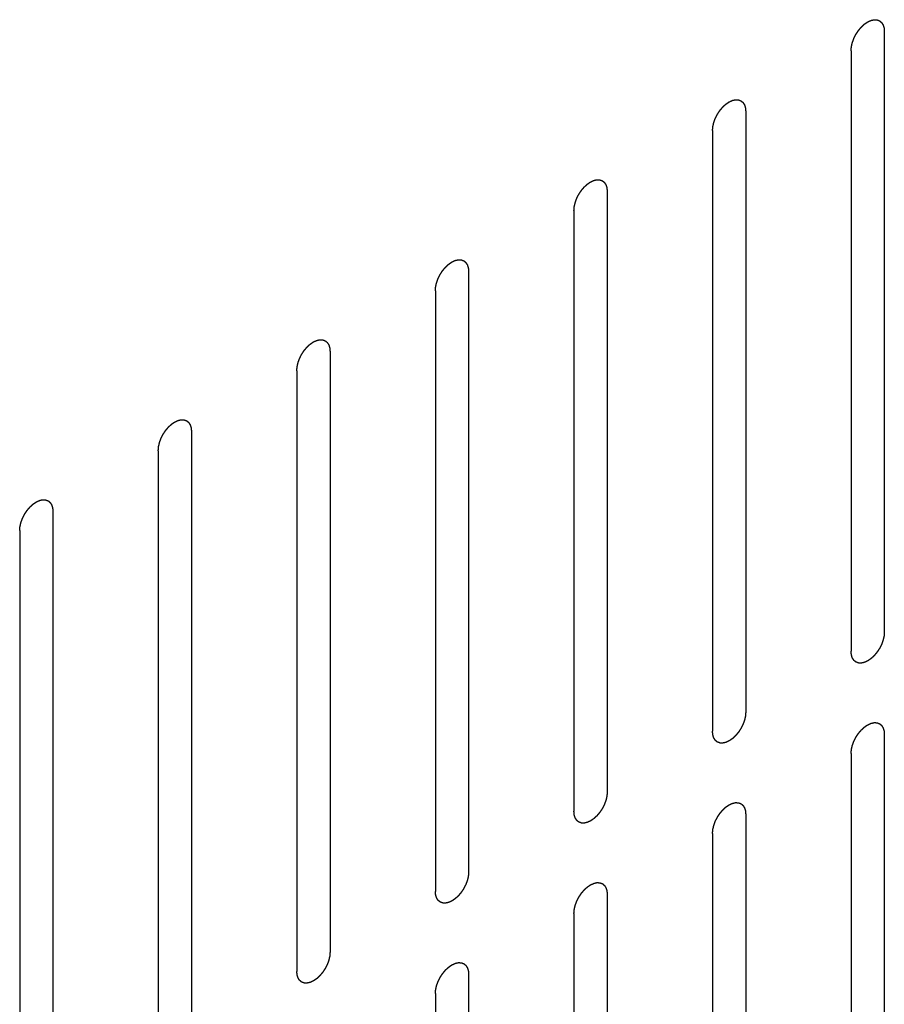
# Model space of a CAD drawing. Header units: inches. Extents: x 5 to 265, y 5 to 171.
# Tile 64 of 212: x 211.51 to 212.89, y 71.94 to 73.52. Entities that reach past the tile are written whole.
import ezdxf

# ---------------------------------------------------------------- set-up
doc = ezdxf.new("R2010")
doc.units = ezdxf.units.IN
doc.header["$LTSCALE"] = 14.96
doc.header["$MEASUREMENT"] = 0
doc.linetypes.add('HIDDEN', pattern=[0.2, 0.1, -0.1])
doc.layers.add('08_ALL_COSMETICS', color=7, linetype='CONTINUOUS')

msp = doc.modelspace()

# ---------------------------------------------------------------- linework, layer by layer
at = {"layer": '08_ALL_COSMETICS', "color": 7, "linetype": 'HIDDEN'}
for p, q in [((212.8928, 73.4972), (212.8928, 72.5378)), ((212.8397, 73.4665), (212.8397, 72.5072)), ((212.6714, 73.3694), (212.6714, 72.41)), ((212.6184, 73.3388), (212.6184, 72.3794)), ((212.4501, 73.2416), (212.4501, 72.2822)), ((212.3971, 73.211), (212.3971, 72.2516)), ((212.2288, 73.1138), (212.2288, 72.1544)), ((212.1758, 73.0832), (212.1758, 72.1238)), ((212.0075, 72.986), (212.0075, 72.0267)), ((211.9544, 72.9554), (211.9544, 71.996)), ((211.7862, 72.8583), (211.7862, 71.8989)), ((211.7331, 72.8276), (211.7331, 71.8683)), ((211.5648, 72.7305), (211.5648, 71.7711)), ((211.5118, 72.6999), (211.5118, 71.7405)), ((212.8928, 72.3745), (212.8928, 71.4151)), ((212.8397, 72.3439), (212.8397, 71.3845)), ((212.6714, 72.2467), (212.6714, 71.2873)), ((212.6184, 72.2161), (212.6184, 71.2567)), ((212.4501, 72.1189), (212.4501, 71.1595)), ((212.3971, 72.0883), (212.3971, 71.1289)), ((212.2288, 71.9911), (212.2288, 71.0317)), ((212.1758, 71.9605), (212.1758, 71.0011))]:
    msp.add_line(p, q, dxfattribs=at)
for points in [[(212.8397, 73.4665), (212.8398, 73.4671), (212.8399, 73.4681), (212.84, 73.4697), (212.8401, 73.471), (212.8402, 73.4719), (212.8402, 73.4724), (212.8402, 73.4728), (212.8403, 73.4732), (212.8405, 73.4737), (212.8407, 73.4747), (212.841, 73.4761), (212.8413, 73.4775), (212.8415, 73.4784), (212.8417, 73.479), (212.8417, 73.4794), (212.8419, 73.4798), (212.8421, 73.4803), (212.8425, 73.4813), (212.843, 73.4827), (212.8435, 73.4841), (212.8438, 73.4851), (212.844, 73.4856), (212.8442, 73.4861), (212.8444, 73.4865), (212.8447, 73.487), (212.8451, 73.488), (212.8458, 73.4894), (212.8465, 73.4907), (212.847, 73.4917), (212.8473, 73.4923), (212.8475, 73.4927), (212.8478, 73.4931), (212.8481, 73.4936), (212.8487, 73.4945), (212.8495, 73.4957), (212.8503, 73.497), (212.8509, 73.4979), (212.8513, 73.4984), (212.8515, 73.4988), (212.8518, 73.4991), (212.8522, 73.4996), (212.8528, 73.5004), (212.8538, 73.5015), (212.8547, 73.5026), (212.8554, 73.5034), (212.8558, 73.5039), (212.8561, 73.5043), (212.8564, 73.5045), (212.8568, 73.5049), (212.8575, 73.5056), (212.8585, 73.5065), (212.8596, 73.5075), (212.8603, 73.5082), (212.8607, 73.5086), (212.861, 73.5089), (212.8613, 73.5091), (212.8618, 73.5094), (212.8625, 73.5099), (212.8636, 73.5107), (212.8647, 73.5114), (212.8655, 73.512), (212.8659, 73.5122), (212.8663, 73.5125), (212.8666, 73.5126), (212.867, 73.5128), (212.8678, 73.5132), (212.8688, 73.5137), (212.8699, 73.5142), (212.8707, 73.5145), (212.8711, 73.5147), (212.8714, 73.5149), (212.8717, 73.5149), (212.8721, 73.515), (212.8729, 73.5152), (212.8739, 73.5154), (212.8749, 73.5157), (212.8756, 73.5158), (212.876, 73.5159), (212.8764, 73.516), (212.8766, 73.516), (212.877, 73.516), (212.8777, 73.5159), (212.8786, 73.5159), (212.8796, 73.5159), (212.8803, 73.5159), (212.8806, 73.5158), (212.8809, 73.5159), (212.8812, 73.5157), (212.8815, 73.5156), (212.8821, 73.5154), (212.883, 73.5151), (212.8838, 73.5148), (212.8844, 73.5146), (212.8847, 73.5144), (212.885, 73.5144), (212.8852, 73.5142), (212.8855, 73.5139), (212.886, 73.5135), (212.8867, 73.513), (212.8873, 73.5124), (212.8878, 73.512), (212.8881, 73.5118), (212.8883, 73.5116), (212.8884, 73.5114), (212.8887, 73.5111), (212.889, 73.5105), (212.8895, 73.5097), (212.89, 73.5089), (212.8904, 73.5083), (212.8906, 73.508), (212.8908, 73.5078), (212.8908, 73.5075), (212.891, 73.5071), (212.8912, 73.5063), (212.8915, 73.5053), (212.8918, 73.5043), (212.892, 73.5036), (212.8922, 73.5032), (212.8923, 73.5029), (212.8923, 73.5026), (212.8923, 73.5021), (212.8924, 73.5012), (212.8925, 73.5), (212.8926, 73.4986), (212.8927, 73.4976), (212.8928, 73.4972)], [(212.6184, 73.3388), (212.6185, 73.3393), (212.6185, 73.3403), (212.6187, 73.3419), (212.6188, 73.3432), (212.6188, 73.3441), (212.6189, 73.3446), (212.6189, 73.345), (212.619, 73.3454), (212.6191, 73.346), (212.6194, 73.3469), (212.6197, 73.3483), (212.62, 73.3497), (212.6202, 73.3506), (212.6203, 73.3512), (212.6204, 73.3516), (212.6206, 73.352), (212.6208, 73.3526), (212.6211, 73.3535), (212.6216, 73.3549), (212.6221, 73.3563), (212.6225, 73.3573), (212.6227, 73.3579), (212.6228, 73.3583), (212.6231, 73.3587), (212.6233, 73.3592), (212.6238, 73.3602), (212.6245, 73.3616), (212.6252, 73.363), (212.6257, 73.3639), (212.626, 73.3645), (212.6262, 73.3649), (212.6264, 73.3653), (212.6268, 73.3658), (212.6274, 73.3667), (212.6282, 73.368), (212.629, 73.3692), (212.6296, 73.3701), (212.6299, 73.3706), (212.6302, 73.371), (212.6305, 73.3713), (212.6308, 73.3718), (212.6315, 73.3726), (212.6325, 73.3737), (212.6334, 73.3749), (212.6341, 73.3757), (212.6345, 73.3761), (212.6347, 73.3765), (212.6351, 73.3767), (212.6355, 73.3771), (212.6362, 73.3778), (212.6372, 73.3788), (212.6382, 73.3797), (212.639, 73.3804), (212.6394, 73.3808), (212.6397, 73.3811), (212.64, 73.3813), (212.6405, 73.3816), (212.6412, 73.3821), (212.6423, 73.3829), (212.6434, 73.3836), (212.6442, 73.3842), (212.6446, 73.3845), (212.6449, 73.3847), (212.6453, 73.3848), (212.6457, 73.385), (212.6464, 73.3854), (212.6475, 73.3859), (212.6486, 73.3864), (212.6493, 73.3867), (212.6498, 73.3869), (212.6501, 73.3871), (212.6504, 73.3872), (212.6508, 73.3873), (212.6515, 73.3874), (212.6526, 73.3877), (212.6536, 73.3879), (212.6543, 73.3881), (212.6547, 73.3881), (212.655, 73.3882), (212.6553, 73.3882), (212.6557, 73.3882), (212.6564, 73.3882), (212.6573, 73.3881), (212.6583, 73.3881), (212.6589, 73.3881), (212.6593, 73.3881), (212.6596, 73.3881), (212.6599, 73.388), (212.6602, 73.3878), (212.6608, 73.3876), (212.6616, 73.3873), (212.6625, 73.387), (212.6631, 73.3868), (212.6634, 73.3866), (212.6637, 73.3866), (212.6639, 73.3864), (212.6642, 73.3862), (212.6646, 73.3858), (212.6653, 73.3852), (212.666, 73.3846), (212.6665, 73.3842), (212.6668, 73.384), (212.667, 73.3839), (212.6671, 73.3836), (212.6673, 73.3833), (212.6677, 73.3827), (212.6682, 73.3819), (212.6687, 73.3811), (212.6691, 73.3805), (212.6693, 73.3802), (212.6694, 73.38), (212.6695, 73.3797), (212.6696, 73.3793), (212.6699, 73.3786), (212.6702, 73.3776), (212.6705, 73.3765), (212.6707, 73.3758), (212.6708, 73.3754), (212.6709, 73.3752), (212.671, 73.3748), (212.671, 73.3743), (212.6711, 73.3735), (212.6712, 73.3723), (212.6713, 73.3708), (212.6714, 73.3699), (212.6714, 73.3694)], [(212.3971, 73.211), (212.3971, 73.2115), (212.3972, 73.2125), (212.3973, 73.2141), (212.3975, 73.2154), (212.3975, 73.2163), (212.3976, 73.2168), (212.3976, 73.2172), (212.3977, 73.2176), (212.3978, 73.2182), (212.398, 73.2191), (212.3983, 73.2205), (212.3987, 73.2219), (212.3989, 73.2229), (212.399, 73.2234), (212.3991, 73.2238), (212.3993, 73.2242), (212.3994, 73.2248), (212.3998, 73.2258), (212.4003, 73.2272), (212.4008, 73.2285), (212.4012, 73.2295), (212.4014, 73.2301), (212.4015, 73.2305), (212.4017, 73.2309), (212.402, 73.2315), (212.4025, 73.2324), (212.4032, 73.2338), (212.4039, 73.2352), (212.4044, 73.2362), (212.4047, 73.2367), (212.4048, 73.2371), (212.4051, 73.2375), (212.4054, 73.238), (212.406, 73.2389), (212.4069, 73.2402), (212.4077, 73.2414), (212.4083, 73.2423), (212.4086, 73.2428), (212.4088, 73.2432), (212.4091, 73.2436), (212.4095, 73.244), (212.4102, 73.2448), (212.4111, 73.246), (212.4121, 73.2471), (212.4128, 73.2479), (212.4131, 73.2483), (212.4134, 73.2487), (212.4137, 73.249), (212.4141, 73.2494), (212.4149, 73.25), (212.4159, 73.251), (212.4169, 73.2519), (212.4176, 73.2526), (212.4181, 73.253), (212.4184, 73.2533), (212.4187, 73.2535), (212.4191, 73.2538), (212.4199, 73.2543), (212.421, 73.2551), (212.4221, 73.2559), (212.4228, 73.2564), (212.4233, 73.2567), (212.4236, 73.2569), (212.4239, 73.2571), (212.4244, 73.2573), (212.4251, 73.2576), (212.4262, 73.2581), (212.4273, 73.2586), (212.428, 73.259), (212.4284, 73.2592), (212.4288, 73.2593), (212.4291, 73.2594), (212.4295, 73.2595), (212.4302, 73.2596), (212.4312, 73.2599), (212.4323, 73.2601), (212.433, 73.2603), (212.4334, 73.2604), (212.4337, 73.2605), (212.434, 73.2604), (212.4344, 73.2604), (212.435, 73.2604), (212.436, 73.2604), (212.4369, 73.2603), (212.4376, 73.2603), (212.438, 73.2603), (212.4383, 73.2603), (212.4385, 73.2602), (212.4389, 73.2601), (212.4395, 73.2598), (212.4403, 73.2595), (212.4412, 73.2592), (212.4418, 73.259), (212.4421, 73.2589), (212.4424, 73.2588), (212.4426, 73.2586), (212.4428, 73.2584), (212.4433, 73.258), (212.444, 73.2574), (212.4447, 73.2568), (212.4452, 73.2565), (212.4454, 73.2562), (212.4457, 73.2561), (212.4458, 73.2558), (212.446, 73.2555), (212.4464, 73.2549), (212.4469, 73.2541), (212.4474, 73.2533), (212.4477, 73.2528), (212.4479, 73.2524), (212.4481, 73.2522), (212.4482, 73.2519), (212.4483, 73.2515), (212.4485, 73.2508), (212.4488, 73.2498), (212.4492, 73.2488), (212.4494, 73.2481), (212.4495, 73.2477), (212.4496, 73.2474), (212.4496, 73.247), (212.4497, 73.2465), (212.4498, 73.2457), (212.4499, 73.2445), (212.45, 73.243), (212.4501, 73.2421), (212.4501, 73.2416)], [(212.1758, 73.0832), (212.1758, 73.0837), (212.1759, 73.0848), (212.176, 73.0863), (212.1761, 73.0876), (212.1762, 73.0885), (212.1762, 73.0891), (212.1763, 73.0894), (212.1764, 73.0899), (212.1765, 73.0904), (212.1767, 73.0914), (212.177, 73.0927), (212.1773, 73.0941), (212.1775, 73.0951), (212.1777, 73.0956), (212.1778, 73.096), (212.1779, 73.0964), (212.1781, 73.097), (212.1785, 73.098), (212.179, 73.0994), (212.1795, 73.1008), (212.1798, 73.1017), (212.1801, 73.1023), (212.1802, 73.1027), (212.1804, 73.1031), (212.1807, 73.1037), (212.1812, 73.1046), (212.1819, 73.106), (212.1826, 73.1074), (212.183, 73.1084), (212.1833, 73.1089), (212.1835, 73.1094), (212.1838, 73.1097), (212.1841, 73.1102), (212.1847, 73.1111), (212.1855, 73.1124), (212.1864, 73.1137), (212.187, 73.1146), (212.1873, 73.1151), (212.1875, 73.1155), (212.1878, 73.1158), (212.1882, 73.1162), (212.1889, 73.117), (212.1898, 73.1182), (212.1908, 73.1193), (212.1914, 73.1201), (212.1918, 73.1206), (212.1921, 73.1209), (212.1924, 73.1212), (212.1928, 73.1216), (212.1935, 73.1222), (212.1946, 73.1232), (212.1956, 73.1242), (212.1963, 73.1248), (212.1967, 73.1252), (212.197, 73.1255), (212.1974, 73.1257), (212.1978, 73.126), (212.1986, 73.1266), (212.1997, 73.1273), (212.2008, 73.1281), (212.2015, 73.1286), (212.202, 73.1289), (212.2023, 73.1292), (212.2026, 73.1293), (212.203, 73.1295), (212.2038, 73.1298), (212.2049, 73.1303), (212.2059, 73.1308), (212.2067, 73.1312), (212.2071, 73.1314), (212.2074, 73.1315), (212.2077, 73.1316), (212.2082, 73.1317), (212.2089, 73.1319), (212.2099, 73.1321), (212.2109, 73.1323), (212.2117, 73.1325), (212.2121, 73.1326), (212.2124, 73.1327), (212.2127, 73.1326), (212.2131, 73.1326), (212.2137, 73.1326), (212.2147, 73.1326), (212.2156, 73.1325), (212.2163, 73.1325), (212.2167, 73.1325), (212.217, 73.1325), (212.2172, 73.1324), (212.2176, 73.1323), (212.2181, 73.1321), (212.219, 73.1317), (212.2198, 73.1314), (212.2204, 73.1312), (212.2208, 73.1311), (212.2211, 73.131), (212.2212, 73.1308), (212.2215, 73.1306), (212.222, 73.1302), (212.2227, 73.1296), (212.2234, 73.1291), (212.2238, 73.1287), (212.2241, 73.1284), (212.2243, 73.1283), (212.2245, 73.128), (212.2247, 73.1277), (212.225, 73.1271), (212.2255, 73.1263), (212.2261, 73.1255), (212.2264, 73.125), (212.2266, 73.1247), (212.2268, 73.1244), (212.2269, 73.1241), (212.227, 73.1237), (212.2272, 73.123), (212.2275, 73.122), (212.2278, 73.121), (212.2281, 73.1203), (212.2282, 73.1199), (212.2283, 73.1196), (212.2283, 73.1192), (212.2284, 73.1187), (212.2284, 73.1179), (212.2285, 73.1167), (212.2287, 73.1153), (212.2288, 73.1143), (212.2288, 73.1138)], [(211.9544, 72.9554), (211.9545, 72.9559), (211.9546, 72.957), (211.9547, 72.9585), (211.9548, 72.9598), (211.9549, 72.9608), (211.9549, 72.9613), (211.9549, 72.9617), (211.955, 72.9621), (211.9552, 72.9626), (211.9554, 72.9636), (211.9557, 72.965), (211.956, 72.9663), (211.9562, 72.9673), (211.9564, 72.9678), (211.9564, 72.9682), (211.9566, 72.9687), (211.9568, 72.9692), (211.9572, 72.9702), (211.9577, 72.9716), (211.9582, 72.973), (211.9585, 72.974), (211.9587, 72.9745), (211.9589, 72.9749), (211.9591, 72.9753), (211.9594, 72.9759), (211.9599, 72.9769), (211.9605, 72.9782), (211.9612, 72.9796), (211.9617, 72.9806), (211.962, 72.9811), (211.9622, 72.9816), (211.9625, 72.9819), (211.9628, 72.9825), (211.9634, 72.9833), (211.9642, 72.9846), (211.965, 72.9859), (211.9656, 72.9868), (211.966, 72.9873), (211.9662, 72.9877), (211.9665, 72.988), (211.9669, 72.9885), (211.9675, 72.9893), (211.9685, 72.9904), (211.9694, 72.9915), (211.9701, 72.9923), (211.9705, 72.9928), (211.9708, 72.9931), (211.9711, 72.9934), (211.9715, 72.9938), (211.9722, 72.9945), (211.9732, 72.9954), (211.9743, 72.9964), (211.975, 72.9971), (211.9754, 72.9974), (211.9757, 72.9977), (211.9761, 72.9979), (211.9765, 72.9983), (211.9773, 72.9988), (211.9783, 72.9995), (211.9794, 73.0003), (211.9802, 73.0008), (211.9806, 73.0011), (211.981, 73.0014), (211.9813, 73.0015), (211.9817, 73.0017), (211.9825, 73.002), (211.9835, 73.0026), (211.9846, 73.003), (211.9854, 73.0034), (211.9858, 73.0036), (211.9861, 73.0038), (211.9864, 73.0038), (211.9868, 73.0039), (211.9876, 73.0041), (211.9886, 73.0043), (211.9896, 73.0045), (211.9903, 73.0047), (211.9908, 73.0048), (211.9911, 73.0049), (211.9914, 73.0049), (211.9917, 73.0049), (211.9924, 73.0048), (211.9934, 73.0048), (211.9943, 73.0048), (211.995, 73.0047), (211.9953, 73.0047), (211.9956, 73.0047), (211.9959, 73.0046), (211.9962, 73.0045), (211.9968, 73.0043), (211.9977, 73.004), (211.9985, 73.0036), (211.9991, 73.0034), (211.9995, 73.0033), (211.9997, 73.0032), (211.9999, 73.003), (212.0002, 73.0028), (212.0007, 73.0024), (212.0014, 73.0019), (212.002, 73.0013), (212.0025, 73.0009), (212.0028, 73.0007), (212.003, 73.0005), (212.0031, 73.0002), (212.0034, 72.9999), (212.0037, 72.9994), (212.0042, 72.9986), (212.0047, 72.9978), (212.0051, 72.9972), (212.0053, 72.9969), (212.0055, 72.9967), (212.0055, 72.9963), (212.0057, 72.9959), (212.0059, 72.9952), (212.0062, 72.9942), (212.0065, 72.9932), (212.0067, 72.9925), (212.0069, 72.9921), (212.007, 72.9918), (212.007, 72.9914), (212.007, 72.991), (212.0071, 72.9901), (212.0072, 72.9889), (212.0073, 72.9875), (212.0074, 72.9865), (212.0075, 72.986)], [(211.7331, 72.8276), (211.7332, 72.8282), (211.7332, 72.8292), (211.7334, 72.8308), (211.7335, 72.8321), (211.7336, 72.833), (211.7336, 72.8335), (211.7336, 72.8339), (211.7337, 72.8343), (211.7338, 72.8348), (211.7341, 72.8358), (211.7344, 72.8372), (211.7347, 72.8385), (211.7349, 72.8395), (211.735, 72.8401), (211.7351, 72.8405), (211.7353, 72.8409), (211.7355, 72.8414), (211.7358, 72.8424), (211.7363, 72.8438), (211.7368, 72.8452), (211.7372, 72.8462), (211.7374, 72.8467), (211.7375, 72.8471), (211.7378, 72.8476), (211.738, 72.8481), (211.7385, 72.8491), (211.7392, 72.8505), (211.7399, 72.8518), (211.7404, 72.8528), (211.7407, 72.8534), (211.7409, 72.8538), (211.7411, 72.8542), (211.7415, 72.8547), (211.7421, 72.8556), (211.7429, 72.8568), (211.7437, 72.8581), (211.7443, 72.859), (211.7446, 72.8595), (211.7449, 72.8599), (211.7452, 72.8602), (211.7456, 72.8607), (211.7462, 72.8615), (211.7472, 72.8626), (211.7481, 72.8637), (211.7488, 72.8645), (211.7492, 72.865), (211.7494, 72.8654), (211.7498, 72.8656), (211.7502, 72.866), (211.7509, 72.8667), (211.7519, 72.8676), (211.753, 72.8686), (211.7537, 72.8693), (211.7541, 72.8697), (211.7544, 72.87), (211.7547, 72.8702), (211.7552, 72.8705), (211.7559, 72.871), (211.757, 72.8718), (211.7581, 72.8725), (211.7589, 72.873), (211.7593, 72.8733), (211.7596, 72.8736), (211.76, 72.8737), (211.7604, 72.8739), (211.7611, 72.8743), (211.7622, 72.8748), (211.7633, 72.8753), (211.764, 72.8756), (211.7645, 72.8758), (211.7648, 72.876), (211.7651, 72.876), (211.7655, 72.8761), (211.7662, 72.8763), (211.7673, 72.8765), (211.7683, 72.8768), (211.769, 72.8769), (211.7694, 72.877), (211.7698, 72.8771), (211.77, 72.8771), (211.7704, 72.8771), (211.7711, 72.877), (211.772, 72.877), (211.773, 72.877), (211.7736, 72.877), (211.774, 72.8769), (211.7743, 72.877), (211.7746, 72.8768), (211.7749, 72.8767), (211.7755, 72.8765), (211.7764, 72.8762), (211.7772, 72.8759), (211.7778, 72.8757), (211.7781, 72.8755), (211.7784, 72.8755), (211.7786, 72.8753), (211.7789, 72.875), (211.7793, 72.8746), (211.78, 72.8741), (211.7807, 72.8735), (211.7812, 72.8731), (211.7815, 72.8729), (211.7817, 72.8727), (211.7818, 72.8725), (211.782, 72.8722), (211.7824, 72.8716), (211.7829, 72.8708), (211.7834, 72.87), (211.7838, 72.8694), (211.784, 72.8691), (211.7841, 72.8689), (211.7842, 72.8685), (211.7843, 72.8682), (211.7846, 72.8674), (211.7849, 72.8664), (211.7852, 72.8654), (211.7854, 72.8647), (211.7855, 72.8643), (211.7857, 72.864), (211.7857, 72.8637), (211.7857, 72.8632), (211.7858, 72.8623), (211.7859, 72.8611), (211.786, 72.8597), (211.7861, 72.8587), (211.7862, 72.8583)], [(211.5118, 72.6999), (211.5118, 72.7004), (211.5119, 72.7014), (211.5121, 72.703), (211.5122, 72.7043), (211.5122, 72.7052), (211.5123, 72.7057), (211.5123, 72.7061), (211.5124, 72.7065), (211.5125, 72.7071), (211.5127, 72.708), (211.5131, 72.7094), (211.5134, 72.7108), (211.5136, 72.7117), (211.5137, 72.7123), (211.5138, 72.7127), (211.514, 72.7131), (211.5142, 72.7137), (211.5145, 72.7146), (211.515, 72.716), (211.5155, 72.7174), (211.5159, 72.7184), (211.5161, 72.719), (211.5162, 72.7194), (211.5164, 72.7198), (211.5167, 72.7203), (211.5172, 72.7213), (211.5179, 72.7227), (211.5186, 72.7241), (211.5191, 72.725), (211.5194, 72.7256), (211.5196, 72.726), (211.5198, 72.7264), (211.5201, 72.7269), (211.5207, 72.7278), (211.5216, 72.7291), (211.5224, 72.7303), (211.523, 72.7312), (211.5233, 72.7317), (211.5236, 72.7321), (211.5239, 72.7324), (211.5242, 72.7329), (211.5249, 72.7337), (211.5258, 72.7348), (211.5268, 72.736), (211.5275, 72.7368), (211.5278, 72.7372), (211.5281, 72.7376), (211.5284, 72.7378), (211.5288, 72.7382), (211.5296, 72.7389), (211.5306, 72.7399), (211.5316, 72.7408), (211.5324, 72.7415), (211.5328, 72.7419), (211.5331, 72.7422), (211.5334, 72.7424), (211.5338, 72.7427), (211.5346, 72.7432), (211.5357, 72.744), (211.5368, 72.7447), (211.5376, 72.7453), (211.538, 72.7456), (211.5383, 72.7458), (211.5386, 72.7459), (211.5391, 72.7461), (211.5398, 72.7465), (211.5409, 72.747), (211.542, 72.7475), (211.5427, 72.7478), (211.5431, 72.748), (211.5435, 72.7482), (211.5438, 72.7482), (211.5442, 72.7484), (211.5449, 72.7485), (211.5459, 72.7488), (211.547, 72.749), (211.5477, 72.7492), (211.5481, 72.7492), (211.5484, 72.7493), (211.5487, 72.7493), (211.5491, 72.7493), (211.5498, 72.7493), (211.5507, 72.7492), (211.5517, 72.7492), (211.5523, 72.7492), (211.5527, 72.7492), (211.553, 72.7492), (211.5532, 72.7491), (211.5536, 72.7489), (211.5542, 72.7487), (211.555, 72.7484), (211.5559, 72.7481), (211.5565, 72.7479), (211.5568, 72.7477), (211.5571, 72.7477), (211.5573, 72.7475), (211.5575, 72.7473), (211.558, 72.7469), (211.5587, 72.7463), (211.5594, 72.7457), (211.5599, 72.7453), (211.5601, 72.7451), (211.5604, 72.745), (211.5605, 72.7447), (211.5607, 72.7444), (211.5611, 72.7438), (211.5616, 72.743), (211.5621, 72.7422), (211.5624, 72.7416), (211.5626, 72.7413), (211.5628, 72.7411), (211.5629, 72.7408), (211.563, 72.7404), (211.5632, 72.7397), (211.5636, 72.7387), (211.5639, 72.7376), (211.5641, 72.7369), (211.5642, 72.7365), (211.5643, 72.7363), (211.5643, 72.7359), (211.5644, 72.7354), (211.5645, 72.7346), (211.5646, 72.7334), (211.5647, 72.7319), (211.5648, 72.731), (211.5648, 72.7305)], [(212.8928, 72.5378), (212.8927, 72.5373), (212.8926, 72.5362), (212.8925, 72.5347), (212.8924, 72.5334), (212.8923, 72.5324), (212.8923, 72.5319), (212.8923, 72.5315), (212.8922, 72.5311), (212.8921, 72.5306), (212.8918, 72.5296), (212.8915, 72.5282), (212.8912, 72.5269), (212.891, 72.5259), (212.8909, 72.5254), (212.8908, 72.525), (212.8906, 72.5245), (212.8904, 72.524), (212.8901, 72.523), (212.8896, 72.5216), (212.889, 72.5202), (212.8887, 72.5192), (212.8885, 72.5187), (212.8884, 72.5183), (212.8881, 72.5179), (212.8879, 72.5173), (212.8874, 72.5163), (212.8867, 72.515), (212.886, 72.5136), (212.8855, 72.5126), (212.8852, 72.5121), (212.885, 72.5116), (212.8848, 72.5113), (212.8844, 72.5108), (212.8838, 72.5099), (212.883, 72.5086), (212.8822, 72.5073), (212.8816, 72.5064), (212.8813, 72.5059), (212.881, 72.5055), (212.8807, 72.5052), (212.8803, 72.5047), (212.8797, 72.5039), (212.8787, 72.5028), (212.8778, 72.5017), (212.8771, 72.5009), (212.8767, 72.5004), (212.8765, 72.5001), (212.8761, 72.4998), (212.8757, 72.4994), (212.875, 72.4987), (212.874, 72.4978), (212.8729, 72.4968), (212.8722, 72.4961), (212.8718, 72.4958), (212.8715, 72.4955), (212.8712, 72.4953), (212.8707, 72.4949), (212.87, 72.4944), (212.8689, 72.4937), (212.8678, 72.4929), (212.867, 72.4924), (212.8666, 72.4921), (212.8663, 72.4918), (212.8659, 72.4917), (212.8655, 72.4915), (212.8648, 72.4912), (212.8637, 72.4907), (212.8626, 72.4902), (212.8619, 72.4898), (212.8614, 72.4896), (212.8611, 72.4894), (212.8608, 72.4894), (212.8604, 72.4893), (212.8597, 72.4891), (212.8586, 72.4889), (212.8576, 72.4887), (212.8569, 72.4885), (212.8565, 72.4884), (212.8561, 72.4883), (212.8559, 72.4883), (212.8555, 72.4883), (212.8548, 72.4884), (212.8539, 72.4884), (212.8529, 72.4884), (212.8522, 72.4885), (212.8519, 72.4885), (212.8516, 72.4885), (212.8513, 72.4886), (212.851, 72.4887), (212.8504, 72.4889), (212.8495, 72.4892), (212.8487, 72.4896), (212.8481, 72.4898), (212.8478, 72.4899), (212.8475, 72.49), (212.8473, 72.4902), (212.847, 72.4904), (212.8466, 72.4908), (212.8459, 72.4914), (212.8452, 72.4919), (212.8447, 72.4923), (212.8444, 72.4925), (212.8442, 72.4927), (212.8441, 72.493), (212.8439, 72.4933), (212.8435, 72.4938), (212.843, 72.4946), (212.8425, 72.4954), (212.8421, 72.496), (212.8419, 72.4963), (212.8418, 72.4965), (212.8417, 72.4969), (212.8416, 72.4973), (212.8413, 72.498), (212.841, 72.499), (212.8407, 72.5), (212.8405, 72.5007), (212.8404, 72.5011), (212.8402, 72.5014), (212.8402, 72.5018), (212.8402, 72.5022), (212.8401, 72.5031), (212.84, 72.5043), (212.8399, 72.5057), (212.8398, 72.5067), (212.8397, 72.5072)], [(212.6714, 72.41), (212.6714, 72.4095), (212.6713, 72.4084), (212.6712, 72.4069), (212.6711, 72.4056), (212.671, 72.4047), (212.671, 72.4041), (212.671, 72.4038), (212.6708, 72.4033), (212.6707, 72.4028), (212.6705, 72.4018), (212.6702, 72.4005), (212.6699, 72.3991), (212.6697, 72.3981), (212.6695, 72.3976), (212.6695, 72.3972), (212.6693, 72.3968), (212.6691, 72.3962), (212.6687, 72.3952), (212.6682, 72.3938), (212.6677, 72.3924), (212.6674, 72.3915), (212.6672, 72.3909), (212.667, 72.3905), (212.6668, 72.3901), (212.6665, 72.3895), (212.666, 72.3886), (212.6654, 72.3872), (212.6647, 72.3858), (212.6642, 72.3848), (212.6639, 72.3843), (212.6637, 72.3839), (212.6634, 72.3835), (212.6631, 72.383), (212.6625, 72.3821), (212.6617, 72.3808), (212.6608, 72.3795), (212.6603, 72.3786), (212.6599, 72.3781), (212.6597, 72.3777), (212.6594, 72.3774), (212.659, 72.377), (212.6584, 72.3762), (212.6574, 72.375), (212.6565, 72.3739), (212.6558, 72.3731), (212.6554, 72.3726), (212.6551, 72.3723), (212.6548, 72.372), (212.6544, 72.3716), (212.6537, 72.371), (212.6526, 72.37), (212.6516, 72.369), (212.6509, 72.3684), (212.6505, 72.368), (212.6502, 72.3677), (212.6498, 72.3675), (212.6494, 72.3672), (212.6486, 72.3666), (212.6476, 72.3659), (212.6465, 72.3651), (212.6457, 72.3646), (212.6453, 72.3643), (212.6449, 72.364), (212.6446, 72.3639), (212.6442, 72.3637), (212.6434, 72.3634), (212.6424, 72.3629), (212.6413, 72.3624), (212.6405, 72.362), (212.6401, 72.3618), (212.6398, 72.3617), (212.6395, 72.3616), (212.6391, 72.3615), (212.6383, 72.3613), (212.6373, 72.3611), (212.6363, 72.3609), (212.6355, 72.3607), (212.6351, 72.3606), (212.6348, 72.3605), (212.6345, 72.3606), (212.6342, 72.3606), (212.6335, 72.3606), (212.6325, 72.3606), (212.6316, 72.3607), (212.6309, 72.3607), (212.6305, 72.3607), (212.6303, 72.3607), (212.63, 72.3608), (212.6297, 72.3609), (212.6291, 72.3612), (212.6282, 72.3615), (212.6274, 72.3618), (212.6268, 72.362), (212.6264, 72.3621), (212.6262, 72.3622), (212.626, 72.3624), (212.6257, 72.3626), (212.6252, 72.363), (212.6245, 72.3636), (212.6239, 72.3641), (212.6234, 72.3645), (212.6231, 72.3648), (212.6229, 72.3649), (212.6227, 72.3652), (212.6225, 72.3655), (212.6222, 72.3661), (212.6217, 72.3669), (212.6212, 72.3677), (212.6208, 72.3682), (212.6206, 72.3686), (212.6204, 72.3688), (212.6204, 72.3691), (212.6202, 72.3695), (212.62, 72.3702), (212.6197, 72.3712), (212.6194, 72.3722), (212.6192, 72.3729), (212.619, 72.3733), (212.6189, 72.3736), (212.6189, 72.374), (212.6189, 72.3745), (212.6188, 72.3753), (212.6187, 72.3765), (212.6185, 72.3779), (212.6185, 72.3789), (212.6184, 72.3794)], [(212.8397, 72.3439), (212.8398, 72.3444), (212.8399, 72.3454), (212.84, 72.347), (212.8401, 72.3483), (212.8402, 72.3492), (212.8402, 72.3497), (212.8402, 72.3501), (212.8403, 72.3505), (212.8405, 72.3511), (212.8407, 72.352), (212.841, 72.3534), (212.8413, 72.3548), (212.8415, 72.3557), (212.8417, 72.3563), (212.8417, 72.3567), (212.8419, 72.3571), (212.8421, 72.3577), (212.8425, 72.3586), (212.843, 72.36), (212.8435, 72.3614), (212.8438, 72.3624), (212.844, 72.3629), (212.8442, 72.3634), (212.8444, 72.3638), (212.8447, 72.3643), (212.8451, 72.3653), (212.8458, 72.3667), (212.8465, 72.3681), (212.847, 72.369), (212.8473, 72.3696), (212.8475, 72.37), (212.8478, 72.3704), (212.8481, 72.3709), (212.8487, 72.3718), (212.8495, 72.373), (212.8503, 72.3743), (212.8509, 72.3752), (212.8513, 72.3757), (212.8515, 72.3761), (212.8518, 72.3764), (212.8522, 72.3769), (212.8528, 72.3777), (212.8538, 72.3788), (212.8547, 72.38), (212.8554, 72.3808), (212.8558, 72.3812), (212.8561, 72.3816), (212.8564, 72.3818), (212.8568, 72.3822), (212.8575, 72.3829), (212.8585, 72.3839), (212.8596, 72.3848), (212.8603, 72.3855), (212.8607, 72.3859), (212.861, 72.3862), (212.8613, 72.3864), (212.8618, 72.3867), (212.8625, 72.3872), (212.8636, 72.388), (212.8647, 72.3887), (212.8655, 72.3893), (212.8659, 72.3896), (212.8663, 72.3898), (212.8666, 72.3899), (212.867, 72.3901), (212.8678, 72.3905), (212.8688, 72.391), (212.8699, 72.3915), (212.8707, 72.3918), (212.8711, 72.392), (212.8714, 72.3922), (212.8717, 72.3922), (212.8721, 72.3923), (212.8729, 72.3925), (212.8739, 72.3927), (212.8749, 72.393), (212.8756, 72.3931), (212.876, 72.3932), (212.8764, 72.3933), (212.8766, 72.3933), (212.877, 72.3933), (212.8777, 72.3933), (212.8786, 72.3932), (212.8796, 72.3932), (212.8803, 72.3932), (212.8806, 72.3931), (212.8809, 72.3932), (212.8812, 72.393), (212.8815, 72.3929), (212.8821, 72.3927), (212.883, 72.3924), (212.8838, 72.3921), (212.8844, 72.3919), (212.8847, 72.3917), (212.885, 72.3917), (212.8852, 72.3915), (212.8855, 72.3912), (212.886, 72.3908), (212.8867, 72.3903), (212.8873, 72.3897), (212.8878, 72.3893), (212.8881, 72.3891), (212.8883, 72.3889), (212.8884, 72.3887), (212.8887, 72.3884), (212.889, 72.3878), (212.8895, 72.387), (212.89, 72.3862), (212.8904, 72.3856), (212.8906, 72.3853), (212.8908, 72.3851), (212.8908, 72.3848), (212.891, 72.3844), (212.8912, 72.3837), (212.8915, 72.3826), (212.8918, 72.3816), (212.892, 72.3809), (212.8922, 72.3805), (212.8923, 72.3802), (212.8923, 72.3799), (212.8923, 72.3794), (212.8924, 72.3785), (212.8925, 72.3774), (212.8926, 72.3759), (212.8927, 72.375), (212.8928, 72.3745)], [(212.4501, 72.2822), (212.4501, 72.2817), (212.45, 72.2807), (212.4499, 72.2791), (212.4498, 72.2778), (212.4497, 72.2769), (212.4496, 72.2764), (212.4496, 72.276), (212.4495, 72.2756), (212.4494, 72.275), (212.4492, 72.2741), (212.4489, 72.2727), (212.4486, 72.2713), (212.4483, 72.2704), (212.4482, 72.2698), (212.4481, 72.2694), (212.448, 72.269), (212.4478, 72.2684), (212.4474, 72.2674), (212.4469, 72.2661), (212.4464, 72.2647), (212.4461, 72.2637), (212.4458, 72.2631), (212.4457, 72.2627), (212.4455, 72.2623), (212.4452, 72.2617), (212.4447, 72.2608), (212.444, 72.2594), (212.4433, 72.258), (212.4428, 72.257), (212.4426, 72.2565), (212.4424, 72.2561), (212.4421, 72.2557), (212.4418, 72.2552), (212.4412, 72.2543), (212.4404, 72.253), (212.4395, 72.2518), (212.4389, 72.2509), (212.4386, 72.2504), (212.4384, 72.25), (212.4381, 72.2496), (212.4377, 72.2492), (212.437, 72.2484), (212.4361, 72.2472), (212.4351, 72.2461), (212.4345, 72.2453), (212.4341, 72.2449), (212.4338, 72.2445), (212.4335, 72.2442), (212.4331, 72.2438), (212.4324, 72.2432), (212.4313, 72.2422), (212.4303, 72.2413), (212.4296, 72.2406), (212.4292, 72.2402), (212.4289, 72.2399), (212.4285, 72.2397), (212.4281, 72.2394), (212.4273, 72.2389), (212.4262, 72.2381), (212.4251, 72.2373), (212.4244, 72.2368), (212.4239, 72.2365), (212.4236, 72.2363), (212.4233, 72.2361), (212.4229, 72.2359), (212.4221, 72.2356), (212.421, 72.2351), (212.42, 72.2346), (212.4192, 72.2342), (212.4188, 72.2341), (212.4185, 72.2339), (212.4182, 72.2338), (212.4177, 72.2337), (212.417, 72.2336), (212.416, 72.2333), (212.415, 72.2331), (212.4142, 72.2329), (212.4138, 72.2328), (212.4135, 72.2327), (212.4132, 72.2328), (212.4128, 72.2328), (212.4122, 72.2328), (212.4112, 72.2328), (212.4103, 72.2329), (212.4096, 72.2329), (212.4092, 72.2329), (212.4089, 72.2329), (212.4087, 72.233), (212.4083, 72.2331), (212.4077, 72.2334), (212.4069, 72.2337), (212.4061, 72.234), (212.4055, 72.2342), (212.4051, 72.2343), (212.4048, 72.2344), (212.4047, 72.2346), (212.4044, 72.2348), (212.4039, 72.2352), (212.4032, 72.2358), (212.4025, 72.2364), (212.4021, 72.2368), (212.4018, 72.237), (212.4016, 72.2371), (212.4014, 72.2374), (212.4012, 72.2377), (212.4009, 72.2383), (212.4004, 72.2391), (212.3998, 72.2399), (212.3995, 72.2404), (212.3993, 72.2408), (212.3991, 72.241), (212.399, 72.2413), (212.3989, 72.2417), (212.3987, 72.2424), (212.3984, 72.2434), (212.3981, 72.2444), (212.3978, 72.2451), (212.3977, 72.2455), (212.3976, 72.2458), (212.3976, 72.2462), (212.3975, 72.2467), (212.3975, 72.2475), (212.3974, 72.2487), (212.3972, 72.2502), (212.3971, 72.2511), (212.3971, 72.2516)], [(212.6184, 72.2161), (212.6185, 72.2166), (212.6185, 72.2176), (212.6187, 72.2192), (212.6188, 72.2205), (212.6188, 72.2214), (212.6189, 72.2219), (212.6189, 72.2223), (212.619, 72.2227), (212.6191, 72.2233), (212.6194, 72.2242), (212.6197, 72.2256), (212.62, 72.227), (212.6202, 72.2279), (212.6203, 72.2285), (212.6204, 72.2289), (212.6206, 72.2293), (212.6208, 72.2299), (212.6211, 72.2308), (212.6216, 72.2322), (212.6221, 72.2336), (212.6225, 72.2346), (212.6227, 72.2352), (212.6228, 72.2356), (212.6231, 72.236), (212.6233, 72.2365), (212.6238, 72.2375), (212.6245, 72.2389), (212.6252, 72.2403), (212.6257, 72.2412), (212.626, 72.2418), (212.6262, 72.2422), (212.6264, 72.2426), (212.6268, 72.2431), (212.6274, 72.244), (212.6282, 72.2453), (212.629, 72.2465), (212.6296, 72.2474), (212.6299, 72.2479), (212.6302, 72.2483), (212.6305, 72.2487), (212.6308, 72.2491), (212.6315, 72.2499), (212.6325, 72.251), (212.6334, 72.2522), (212.6341, 72.253), (212.6345, 72.2534), (212.6347, 72.2538), (212.6351, 72.2541), (212.6355, 72.2544), (212.6362, 72.2551), (212.6372, 72.2561), (212.6382, 72.257), (212.639, 72.2577), (212.6394, 72.2581), (212.6397, 72.2584), (212.64, 72.2586), (212.6405, 72.2589), (212.6412, 72.2594), (212.6423, 72.2602), (212.6434, 72.2609), (212.6442, 72.2615), (212.6446, 72.2618), (212.6449, 72.262), (212.6453, 72.2621), (212.6457, 72.2624), (212.6464, 72.2627), (212.6475, 72.2632), (212.6486, 72.2637), (212.6493, 72.2641), (212.6498, 72.2642), (212.6501, 72.2644), (212.6504, 72.2645), (212.6508, 72.2646), (212.6515, 72.2647), (212.6526, 72.265), (212.6536, 72.2652), (212.6543, 72.2654), (212.6547, 72.2655), (212.655, 72.2656), (212.6553, 72.2655), (212.6557, 72.2655), (212.6564, 72.2655), (212.6573, 72.2654), (212.6583, 72.2654), (212.6589, 72.2654), (212.6593, 72.2654), (212.6596, 72.2654), (212.6599, 72.2653), (212.6602, 72.2651), (212.6608, 72.2649), (212.6616, 72.2646), (212.6625, 72.2643), (212.6631, 72.2641), (212.6634, 72.264), (212.6637, 72.2639), (212.6639, 72.2637), (212.6642, 72.2635), (212.6646, 72.2631), (212.6653, 72.2625), (212.666, 72.2619), (212.6665, 72.2615), (212.6668, 72.2613), (212.667, 72.2612), (212.6671, 72.2609), (212.6673, 72.2606), (212.6677, 72.26), (212.6682, 72.2592), (212.6687, 72.2584), (212.6691, 72.2579), (212.6693, 72.2575), (212.6694, 72.2573), (212.6695, 72.257), (212.6696, 72.2566), (212.6699, 72.2559), (212.6702, 72.2549), (212.6705, 72.2539), (212.6707, 72.2532), (212.6708, 72.2527), (212.6709, 72.2525), (212.671, 72.2521), (212.671, 72.2516), (212.6711, 72.2508), (212.6712, 72.2496), (212.6713, 72.2481), (212.6714, 72.2472), (212.6714, 72.2467)], [(212.2288, 72.1544), (212.2288, 72.1539), (212.2287, 72.1529), (212.2286, 72.1513), (212.2284, 72.15), (212.2284, 72.1491), (212.2283, 72.1486), (212.2283, 72.1482), (212.2282, 72.1478), (212.2281, 72.1472), (212.2279, 72.1463), (212.2276, 72.1449), (212.2272, 72.1435), (212.227, 72.1426), (212.2269, 72.142), (212.2268, 72.1416), (212.2266, 72.1412), (212.2264, 72.1406), (212.2261, 72.1397), (212.2256, 72.1383), (212.2251, 72.1369), (212.2247, 72.1359), (212.2245, 72.1354), (212.2244, 72.1349), (212.2242, 72.1345), (212.2239, 72.134), (212.2234, 72.133), (212.2227, 72.1316), (212.222, 72.1302), (212.2215, 72.1293), (212.2212, 72.1287), (212.221, 72.1283), (212.2208, 72.1279), (212.2205, 72.1274), (212.2199, 72.1265), (212.219, 72.1252), (212.2182, 72.124), (212.2176, 72.1231), (212.2173, 72.1226), (212.217, 72.1222), (212.2167, 72.1219), (212.2164, 72.1214), (212.2157, 72.1206), (212.2148, 72.1195), (212.2138, 72.1183), (212.2131, 72.1175), (212.2128, 72.1171), (212.2125, 72.1167), (212.2122, 72.1165), (212.2118, 72.1161), (212.211, 72.1154), (212.21, 72.1144), (212.209, 72.1135), (212.2082, 72.1128), (212.2078, 72.1124), (212.2075, 72.1121), (212.2072, 72.1119), (212.2068, 72.1116), (212.206, 72.1111), (212.2049, 72.1103), (212.2038, 72.1096), (212.2031, 72.109), (212.2026, 72.1087), (212.2023, 72.1085), (212.202, 72.1084), (212.2015, 72.1082), (212.2008, 72.1078), (212.1997, 72.1073), (212.1986, 72.1068), (212.1979, 72.1065), (212.1975, 72.1063), (212.1971, 72.1061), (212.1968, 72.1061), (212.1964, 72.1059), (212.1957, 72.1058), (212.1947, 72.1055), (212.1936, 72.1053), (212.1929, 72.1051), (212.1925, 72.1051), (212.1922, 72.105), (212.1919, 72.105), (212.1915, 72.105), (212.1908, 72.105), (212.1899, 72.1051), (212.1889, 72.1051), (212.1883, 72.1051), (212.1879, 72.1051), (212.1876, 72.1051), (212.1874, 72.1053), (212.187, 72.1054), (212.1864, 72.1056), (212.1856, 72.1059), (212.1847, 72.1062), (212.1841, 72.1064), (212.1838, 72.1066), (212.1835, 72.1066), (212.1833, 72.1068), (212.1831, 72.107), (212.1826, 72.1074), (212.1819, 72.108), (212.1812, 72.1086), (212.1807, 72.109), (212.1805, 72.1092), (212.1802, 72.1094), (212.1801, 72.1096), (212.1799, 72.1099), (212.1795, 72.1105), (212.179, 72.1113), (212.1785, 72.1121), (212.1782, 72.1127), (212.178, 72.113), (212.1778, 72.1132), (212.1777, 72.1135), (212.1776, 72.1139), (212.1774, 72.1146), (212.177, 72.1156), (212.1767, 72.1167), (212.1765, 72.1174), (212.1764, 72.1178), (212.1763, 72.1181), (212.1763, 72.1184), (212.1762, 72.1189), (212.1761, 72.1197), (212.176, 72.1209), (212.1759, 72.1224), (212.1758, 72.1233), (212.1758, 72.1238)], [(212.3971, 72.0883), (212.3971, 72.0888), (212.3972, 72.0899), (212.3973, 72.0914), (212.3975, 72.0927), (212.3975, 72.0936), (212.3976, 72.0941), (212.3976, 72.0945), (212.3977, 72.0949), (212.3978, 72.0955), (212.398, 72.0965), (212.3983, 72.0978), (212.3987, 72.0992), (212.3989, 72.1002), (212.399, 72.1007), (212.3991, 72.1011), (212.3993, 72.1015), (212.3994, 72.1021), (212.3998, 72.1031), (212.4003, 72.1045), (212.4008, 72.1059), (212.4012, 72.1068), (212.4014, 72.1074), (212.4015, 72.1078), (212.4017, 72.1082), (212.402, 72.1088), (212.4025, 72.1097), (212.4032, 72.1111), (212.4039, 72.1125), (212.4044, 72.1135), (212.4047, 72.114), (212.4048, 72.1144), (212.4051, 72.1148), (212.4054, 72.1153), (212.406, 72.1162), (212.4069, 72.1175), (212.4077, 72.1188), (212.4083, 72.1196), (212.4086, 72.1201), (212.4088, 72.1205), (212.4091, 72.1209), (212.4095, 72.1213), (212.4102, 72.1221), (212.4111, 72.1233), (212.4121, 72.1244), (212.4128, 72.1252), (212.4131, 72.1256), (212.4134, 72.126), (212.4137, 72.1263), (212.4141, 72.1267), (212.4149, 72.1273), (212.4159, 72.1283), (212.4169, 72.1292), (212.4176, 72.1299), (212.4181, 72.1303), (212.4184, 72.1306), (212.4187, 72.1308), (212.4191, 72.1311), (212.4199, 72.1317), (212.421, 72.1324), (212.4221, 72.1332), (212.4228, 72.1337), (212.4233, 72.134), (212.4236, 72.1342), (212.4239, 72.1344), (212.4244, 72.1346), (212.4251, 72.1349), (212.4262, 72.1354), (212.4273, 72.1359), (212.428, 72.1363), (212.4284, 72.1365), (212.4288, 72.1366), (212.4291, 72.1367), (212.4295, 72.1368), (212.4302, 72.1369), (212.4312, 72.1372), (212.4323, 72.1374), (212.433, 72.1376), (212.4334, 72.1377), (212.4337, 72.1378), (212.434, 72.1377), (212.4344, 72.1377), (212.435, 72.1377), (212.436, 72.1377), (212.4369, 72.1376), (212.4376, 72.1376), (212.438, 72.1376), (212.4383, 72.1376), (212.4385, 72.1375), (212.4389, 72.1374), (212.4395, 72.1371), (212.4403, 72.1368), (212.4412, 72.1365), (212.4418, 72.1363), (212.4421, 72.1362), (212.4424, 72.1361), (212.4426, 72.1359), (212.4428, 72.1357), (212.4433, 72.1353), (212.444, 72.1347), (212.4447, 72.1342), (212.4452, 72.1338), (212.4454, 72.1335), (212.4457, 72.1334), (212.4458, 72.1331), (212.446, 72.1328), (212.4464, 72.1322), (212.4469, 72.1314), (212.4474, 72.1306), (212.4477, 72.1301), (212.4479, 72.1297), (212.4481, 72.1295), (212.4482, 72.1292), (212.4483, 72.1288), (212.4485, 72.1281), (212.4488, 72.1271), (212.4492, 72.1261), (212.4494, 72.1254), (212.4495, 72.125), (212.4496, 72.1247), (212.4496, 72.1243), (212.4497, 72.1238), (212.4498, 72.123), (212.4499, 72.1218), (212.45, 72.1204), (212.4501, 72.1194), (212.4501, 72.1189)], [(212.0075, 72.0267), (212.0074, 72.0261), (212.0074, 72.0251), (212.0072, 72.0235), (212.0071, 72.0222), (212.0071, 72.0213), (212.007, 72.0208), (212.007, 72.0204), (212.0069, 72.02), (212.0068, 72.0195), (212.0065, 72.0185), (212.0062, 72.0171), (212.0059, 72.0158), (212.0057, 72.0148), (212.0056, 72.0142), (212.0055, 72.0138), (212.0053, 72.0134), (212.0051, 72.0129), (212.0048, 72.0119), (212.0043, 72.0105), (212.0038, 72.0091), (212.0034, 72.0081), (212.0032, 72.0076), (212.0031, 72.0072), (212.0028, 72.0067), (212.0026, 72.0062), (212.0021, 72.0052), (212.0014, 72.0038), (212.0007, 72.0025), (212.0002, 72.0015), (211.9999, 72.0009), (211.9997, 72.0005), (211.9995, 72.0001), (211.9991, 71.9996), (211.9985, 71.9987), (211.9977, 71.9975), (211.9969, 71.9962), (211.9963, 71.9953), (211.996, 71.9948), (211.9957, 71.9944), (211.9954, 71.9941), (211.995, 71.9936), (211.9944, 71.9928), (211.9934, 71.9917), (211.9925, 71.9906), (211.9918, 71.9898), (211.9914, 71.9893), (211.9912, 71.9889), (211.9908, 71.9887), (211.9904, 71.9883), (211.9897, 71.9876), (211.9887, 71.9867), (211.9876, 71.9857), (211.9869, 71.985), (211.9865, 71.9846), (211.9862, 71.9843), (211.9859, 71.9841), (211.9854, 71.9838), (211.9847, 71.9833), (211.9836, 71.9825), (211.9825, 71.9818), (211.9817, 71.9813), (211.9813, 71.981), (211.981, 71.9807), (211.9806, 71.9806), (211.9802, 71.9804), (211.9795, 71.98), (211.9784, 71.9795), (211.9773, 71.979), (211.9766, 71.9787), (211.9761, 71.9785), (211.9758, 71.9783), (211.9755, 71.9783), (211.9751, 71.9782), (211.9744, 71.978), (211.9733, 71.9778), (211.9723, 71.9775), (211.9716, 71.9774), (211.9712, 71.9773), (211.9709, 71.9772), (211.9706, 71.9772), (211.9702, 71.9772), (211.9695, 71.9773), (211.9686, 71.9773), (211.9676, 71.9773), (211.967, 71.9773), (211.9666, 71.9774), (211.9663, 71.9773), (211.966, 71.9775), (211.9657, 71.9776), (211.9651, 71.9778), (211.9642, 71.9781), (211.9634, 71.9784), (211.9628, 71.9786), (211.9625, 71.9788), (211.9622, 71.9788), (211.962, 71.979), (211.9617, 71.9793), (211.9613, 71.9797), (211.9606, 71.9802), (211.9599, 71.9808), (211.9594, 71.9812), (211.9591, 71.9814), (211.9589, 71.9816), (211.9588, 71.9818), (211.9586, 71.9821), (211.9582, 71.9827), (211.9577, 71.9835), (211.9572, 71.9843), (211.9568, 71.9849), (211.9566, 71.9852), (211.9565, 71.9854), (211.9564, 71.9858), (211.9563, 71.9861), (211.956, 71.9869), (211.9557, 71.9879), (211.9554, 71.9889), (211.9552, 71.9896), (211.9551, 71.99), (211.955, 71.9903), (211.9549, 71.9907), (211.9549, 71.9911), (211.9548, 71.992), (211.9547, 71.9932), (211.9546, 71.9946), (211.9545, 71.9956), (211.9544, 71.996)], [(212.1758, 71.9605), (212.1758, 71.961), (212.1759, 71.9621), (212.176, 71.9636), (212.1761, 71.9649), (212.1762, 71.9658), (212.1762, 71.9664), (212.1763, 71.9667), (212.1764, 71.9672), (212.1765, 71.9677), (212.1767, 71.9687), (212.177, 71.97), (212.1773, 71.9714), (212.1775, 71.9724), (212.1777, 71.9729), (212.1778, 71.9733), (212.1779, 71.9738), (212.1781, 71.9743), (212.1785, 71.9753), (212.179, 71.9767), (212.1795, 71.9781), (212.1798, 71.979), (212.1801, 71.9796), (212.1802, 71.98), (212.1804, 71.9804), (212.1807, 71.981), (212.1812, 71.982), (212.1819, 71.9833), (212.1826, 71.9847), (212.183, 71.9857), (212.1833, 71.9862), (212.1835, 71.9867), (212.1838, 71.987), (212.1841, 71.9875), (212.1847, 71.9884), (212.1855, 71.9897), (212.1864, 71.991), (212.187, 71.9919), (212.1873, 71.9924), (212.1875, 71.9928), (212.1878, 71.9931), (212.1882, 71.9936), (212.1889, 71.9943), (212.1898, 71.9955), (212.1908, 71.9966), (212.1914, 71.9974), (212.1918, 71.9979), (212.1921, 71.9982), (212.1924, 71.9985), (212.1928, 71.9989), (212.1935, 71.9996), (212.1946, 72.0005), (212.1956, 72.0015), (212.1963, 72.0021), (212.1967, 72.0025), (212.197, 72.0028), (212.1974, 72.003), (212.1978, 72.0033), (212.1986, 72.0039), (212.1997, 72.0046), (212.2008, 72.0054), (212.2015, 72.0059), (212.202, 72.0062), (212.2023, 72.0065), (212.2026, 72.0066), (212.203, 72.0068), (212.2038, 72.0071), (212.2049, 72.0076), (212.2059, 72.0081), (212.2067, 72.0085), (212.2071, 72.0087), (212.2074, 72.0089), (212.2077, 72.0089), (212.2082, 72.009), (212.2089, 72.0092), (212.2099, 72.0094), (212.2109, 72.0096), (212.2117, 72.0098), (212.2121, 72.0099), (212.2124, 72.01), (212.2127, 72.01), (212.2131, 72.0099), (212.2137, 72.0099), (212.2147, 72.0099), (212.2156, 72.0098), (212.2163, 72.0098), (212.2167, 72.0098), (212.217, 72.0098), (212.2172, 72.0097), (212.2176, 72.0096), (212.2181, 72.0094), (212.219, 72.0091), (212.2198, 72.0087), (212.2204, 72.0085), (212.2208, 72.0084), (212.2211, 72.0083), (212.2212, 72.0081), (212.2215, 72.0079), (212.222, 72.0075), (212.2227, 72.0069), (212.2234, 72.0064), (212.2238, 72.006), (212.2241, 72.0057), (212.2243, 72.0056), (212.2245, 72.0053), (212.2247, 72.005), (212.225, 72.0045), (212.2255, 72.0037), (212.2261, 72.0028), (212.2264, 72.0023), (212.2266, 72.002), (212.2268, 72.0017), (212.2269, 72.0014), (212.227, 72.001), (212.2272, 72.0003), (212.2275, 71.9993), (212.2278, 71.9983), (212.2281, 71.9976), (212.2282, 71.9972), (212.2283, 71.9969), (212.2283, 71.9965), (212.2284, 71.996), (212.2284, 71.9952), (212.2285, 71.994), (212.2287, 71.9926), (212.2288, 71.9916), (212.2288, 71.9911)]]:
    msp.add_open_spline(points, degree=3, knots=[0, 0, 0, 0, 0.015625, 0.03125, 0.046875, 0.054688, 0.058594, 0.0625, 0.066406, 0.070312, 0.078125, 0.09375, 0.109375, 0.117188, 0.121094, 0.125, 0.128906, 0.132812, 0.140625, 0.15625, 0.171875, 0.179688, 0.183594, 0.1875, 0.191406, 0.195312, 0.203125, 0.21875, 0.234375, 0.242188, 0.246094, 0.25, 0.253906, 0.257812, 0.265625, 0.28125, 0.296875, 0.304688, 0.308594, 0.3125, 0.316406, 0.320312, 0.328125, 0.34375, 0.359375, 0.367188, 0.371094, 0.375, 0.378906, 0.382812, 0.390625, 0.40625, 0.421875, 0.429688, 0.433594, 0.4375, 0.441406, 0.445312, 0.453125, 0.46875, 0.484375, 0.492188, 0.496094, 0.5, 0.503906, 0.507812, 0.515625, 0.53125, 0.546875, 0.554688, 0.558594, 0.5625, 0.566406, 0.570312, 0.578125, 0.59375, 0.609375, 0.617188, 0.621094, 0.625, 0.628906, 0.632812, 0.640625, 0.65625, 0.671875, 0.679688, 0.683594, 0.6875, 0.691406, 0.695312, 0.703125, 0.71875, 0.734375, 0.742188, 0.746094, 0.75, 0.753906, 0.757812, 0.765625, 0.78125, 0.796875, 0.804688, 0.808594, 0.8125, 0.816406, 0.820312, 0.828125, 0.84375, 0.859375, 0.867188, 0.871094, 0.875, 0.878906, 0.882812, 0.890625, 0.90625, 0.921875, 0.929688, 0.933594, 0.9375, 0.941406, 0.945312, 0.953125, 0.96875, 0.984375, 1, 1, 1, 1], dxfattribs=at)

doc.saveas('drawing.dxf')
